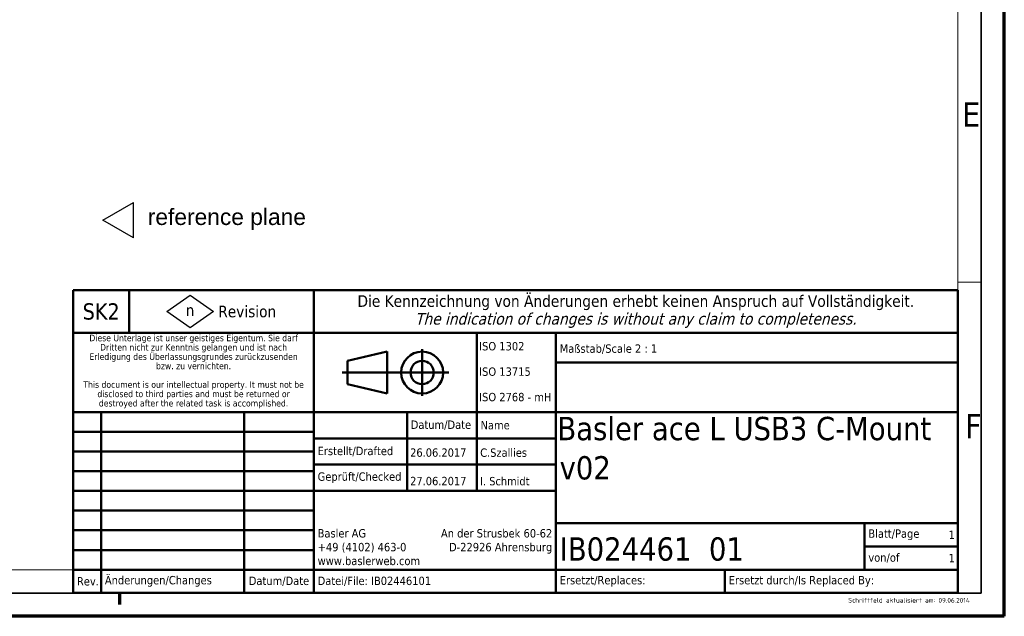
# Model space of a CAD drawing. Header units: millimetres. Extents: x 0 to 297, y 0 to 210.
# Tile 9 of 27: x 191 to 297, y 0 to 64. Entities that reach past the tile are written whole.
import ezdxf
from ezdxf.enums import TextEntityAlignment as Align

# ---------------------------------------------------------------- set-up
doc = ezdxf.new("R2010")
doc.units = ezdxf.units.MM
doc.header["$LTSCALE"] = 0.5
for name, color, linetype, lineweight in [('Rahmen (ISO)', 7, 'Continuous', 70), ('Skizziergeometrie (ISO)', 7, 'Continuous', 25), ('Symbol (ISO)', 7, 'Continuous', 25), ('Symbole(DIN) 2', 7, 'Continuous', 25), ('Titel (ISO)', 7, 'Continuous', 50)]:
    doc.layers.add(name, color=color, linetype=linetype, lineweight=lineweight)
doc.styles.add('Aktuell-DIN', font='arial.ttf')
doc.styles.add('Bezeichnungstext (ISO)', font='tahoma.ttf')
doc.styles.add('Notiztext (ISO)', font='tahoma.ttf')
doc.styles.add('Textstil22', font='arial.ttf')
doc.styles.add('Textstil31', font='tahoma.ttf')
doc.styles.add('Textstil32', font='tahoma.ttf')
doc.styles.add('Textstil37', font='tahoma.ttf')
doc.styles.add('Textstil48', font='tahoma.ttf')

# ---------------------------------------------------------------- blocks, each defined once
blk = doc.blocks.new('Schriftfelder Basler')
at = {"layer": 'Skizziergeometrie (ISO)'}
for p, q in [((30.25, 116.86), (35.25, 120.36)), ((35.25, 120.36), (40.25, 116.86)), ((35.25, 113.36), (30.25, 116.86)), ((40.25, 116.86), (35.25, 113.36))]:
    blk.add_line(p, q, dxfattribs=at)
at = {"layer": 'Titel (ISO)'}
for p, q in [((10.15, 121.46), (22.15, 121.46)), ((10.15, 112.26), (10.15, 121.46)), ((22.15, 121.46), (22.15, 112.26)), ((22.15, 121.46), (61.85, 121.46)), ((61.85, 121.46), (61.85, 112.26)), ((61.85, 121.46), (200.15, 121.46)), ((200.15, 121.46), (200.15, 112.26)), ((10.15, 95.28), (10.15, 112.26)), ((22.15, 112.26), (10.15, 112.26)), ((61.85, 112.26), (22.15, 112.26)), ((61.85, 112.26), (61.85, 95.28)), ((96.85, 112.26), (61.85, 112.26)), ((96.85, 112.26), (96.85, 95.28)), ((113.85, 112.26), (96.85, 112.26)), ((113.85, 112.26), (113.85, 105.96)), ((200.15, 112.26), (113.85, 112.26)), ((200.15, 112.26), (200.15, 105.96)), ((77.6, 108.27), (69.1, 106.27)), ((77.6, 99.27), (77.6, 108.27)), ((85.1, 108.77), (85.1, 98.77)), ((69.1, 106.27), (69.1, 101.27)), ((113.85, 105.96), (200.15, 105.96)), ((113.85, 105.96), (113.85, 95.28)), ((200.15, 105.96), (200.15, 95.28)), ((67.9, 103.77), (90.8, 103.77)), ((69.1, 101.27), (77.6, 99.27)), ((10.15, 95.28), (10.15, 91.05)), ((16.15, 95.28), (10.15, 95.28)), ((16.15, 95.28), (16.15, 56.44)), ((46.85, 95.28), (16.15, 95.28)), ((46.85, 95.28), (46.85, 56.44)), ((61.85, 95.28), (46.85, 95.28)), ((81.85, 95.28), (61.85, 95.28)), ((61.85, 95.28), (61.85, 89.64)), ((96.85, 95.28), (81.85, 95.28)), ((81.85, 95.28), (81.85, 78.36)), ((113.85, 95.28), (96.85, 95.28)), ((96.85, 95.28), (96.85, 78.36)), ((200.15, 95.28), (113.85, 95.28)), ((113.85, 95.28), (113.85, 78.36)), ((200.15, 95.28), (200.15, 71.44)), ((10.15, 91.05), (61.85, 91.05)), ((10.15, 91.05), (10.15, 86.82)), ((61.85, 89.64), (113.85, 89.64)), ((61.85, 89.64), (61.85, 84)), ((61.85, 86.82), (10.15, 86.82)), ((10.15, 86.82), (10.15, 82.59)), ((10.15, 82.59), (61.85, 82.59)), ((10.15, 82.59), (10.15, 78.36)), ((113.85, 84), (61.85, 84)), ((61.85, 84), (61.85, 78.36)), ((61.85, 78.36), (10.15, 78.36)), ((10.15, 78.36), (10.15, 74.13)), ((61.85, 78.36), (113.85, 78.36)), ((61.85, 78.36), (61.85, 61.44)), ((113.85, 78.36), (113.85, 71.44)), ((10.15, 74.13), (61.85, 74.13)), ((10.15, 74.13), (10.15, 69.9)), ((61.85, 69.9), (10.15, 69.9)), ((10.15, 69.9), (10.15, 65.67)), ((113.85, 71.44), (180.15, 71.44)), ((113.85, 71.44), (113.85, 61.44)), ((180.15, 71.44), (180.15, 66.44)), ((180.15, 71.44), (200.15, 71.44)), ((200.15, 71.44), (200.15, 61.44)), ((10.15, 65.67), (61.85, 65.67)), ((10.15, 65.67), (10.15, 61.44)), ((180.15, 66.44), (200.15, 66.44)), ((180.15, 66.44), (180.15, 61.44)), ((10.15, 61.44), (61.85, 61.44)), ((10.15, 56.44), (10.15, 61.44)), ((61.85, 61.44), (61.85, 56.44)), ((61.85, 61.44), (113.85, 61.44)), ((113.85, 61.44), (113.85, 56.44)), ((113.85, 61.44), (150.15, 61.44)), ((150.15, 61.44), (150.15, 56.44)), ((150.15, 61.44), (180.15, 61.44)), ((180.15, 61.44), (200.15, 61.44)), ((200.15, 61.44), (200.15, 56.44)), ((61.85, 56.44), (10.15, 56.44)), ((113.85, 56.44), (61.85, 56.44)), ((150.15, 56.44), (113.85, 56.44)), ((200.15, 56.44), (150.15, 56.44))]:
    blk.add_line(p, q, dxfattribs=at)
for radius in [4.5, 2.5]:
    blk.add_circle((85.1, 103.77), radius, dxfattribs=at)
at = {"layer": 'Symbol (ISO)', "color": 1, "true_color": 0xff0000, "insert": (35.25, 117.15), "char_height": 2.5, "attachment_point": 5, "style": 'Notiztext (ISO)'}
blk.add_mtext('\\fTahoma|b0|i0;\\H2.5000;n', dxfattribs=at)
at = {"layer": 'Symbol (ISO)', "color": 7, "insert": (53.75, 116.86), "char_height": 2.5, "attachment_point": 6, "style": 'Notiztext (ISO)'}
blk.add_mtext('\\fTahoma|b0|i0;\\H2.5000;Revision', dxfattribs=at)
at = {"layer": 'Titel (ISO)', "style": 'Notiztext (ISO)'}
for s, insert, char_height, width, attachment_point, line_spacing_factor in [('{\\H0.71429x;Die Kennzeichnung von Änderungen erhebt keinen Anspruch auf Vollständigkeit.\\P\\fTahoma|b0|i1|c0|p34;\\H1x;The indication of changes is without any claim to completeness.}', (131, 116.86), 3.5, 126.5326, 5, 0.914708), ('\\fTahoma|b0|i0;\\H1.4000;Diese Unterlage ist unser geistiges Eigentum. Sie darf Dritten nicht zur Kenntnis gelangen und ist nach Erledigung des Überlassungsgrundes zurückzusenden bzw. zu vernichten.\\P\\fTahoma|b0|i0;\\H1.4000; \\P\\fTahoma|b0|i0;\\H1.4000;This document is our intellectual property. It must not be disclosed to third parties and must be returned or destroyed after the related task is accomplished.', (36, 103.99), 1.4, 48.7164, 5, 0.857143), ('\\fTahoma|b0|i0;\\H1.8000;ISO 1302\\P\\fTahoma|b0|i0;\\H1.8000;ISO 13715\\P\\fTahoma|b0|i0;\\H1.8000;ISO 2768 - mH', (97.35, 103.95), 1.8, 63.9627, 4, 1.819866), ('\\fTahoma|b0|i0;\\H1.8000;Maßstab/Scale 2 : 1', (114.65, 108.8), 1.8, 34.3442, 4, 0.987884), ('\\fTahoma|b0|i0;\\H1.8000;Basler AG\\P\\fTahoma|b0|i0;\\H1.8000;+49 (4102) 463-0\\P\\fTahoma|b0|i0;\\H1.8000;www.baslerweb.com', (62.65, 70.16), 1.8, 23.0839, 1, 0.987884), ('\\fTahoma|b0|i0;\\H1.8000;An der Strusbek 60-62\\P\\fTahoma|b0|i0;\\H1.8000;D-22926 Ahrensburg', (113.05, 70.16), 1.8, 29.1755, 3, 0.987884), ('\\fTahoma|b0|i0;\\H5.0000;IB024461  01', (114.65, 65.84), 5, 64.6677, 4, 0.987884)]:
    blk.add_mtext(s, dxfattribs=dict(at, insert=insert, char_height=char_height, width=width, attachment_point=attachment_point, line_spacing_factor=line_spacing_factor))
for s, insert, char_height, attachment_point in [('\\fTahoma|b0|i0;SK2', (16.15, 116.86), 3.5, 5), ('\\fTahoma|b0|i0;\\H1.8000;Erstellt/Drafted', (62.65, 86.82), 1.8, 4), ('\\fTahoma|b0|i0;\\H1.8000;Geprüft/Checked', (62.65, 81.18), 1.8, 4), ('\\fTahoma|b0|i0;\\H1.8000;Blatt/Page', (180.95, 68.94), 1.8, 4), ('\\fTahoma|b0|i0;\\H1.8000;von/of', (180.95, 63.94), 1.8, 4), ('\\fTahoma|b0|i0;\\H1.8000;Rev.', (10.95, 58.94), 1.8, 4), ('\\fTahoma|b0|i0;\\H1.8000;Datei/File: IB02446101', (62.65, 58.94), 1.8, 4), ('\\fTahoma|b0|i0;\\H1.8000;Ersetzt/Replaces: ', (114.65, 58.94), 1.8, 4), ('\\fTahoma|b0|i0;\\H1.8000;Ersetzt durch/Is Replaced By: ', (150.95, 58.94), 1.8, 4)]:
    blk.add_mtext(s, dxfattribs=dict(at, insert=insert, char_height=char_height, attachment_point=attachment_point))
at = {"layer": 'Titel (ISO)', "char_height": 1.8, "style": 'Notiztext (ISO)'}
for s, insert, width, attachment_point in [('\\fTahoma|b0|i0;\\H1.8000;Datum/Date', (82.65, 92.46), 13.322, 4), ('\\fTahoma|b0|i0;\\H1.8000;Name', (97.65, 92.46), 13.0743, 4), ('\\fTahoma|b0|i0;\\H1.8000;Änderungen/Changes', (16.95, 58.94), 24.7362, 4), ('\\fTahoma|b0|i0;\\H1.8000;Datum/Date', (54.35, 58.94), 13.322, 5)]:
    blk.add_mtext(s, dxfattribs=dict(at, insert=insert, width=width, attachment_point=attachment_point))
at = {"layer": 'Titel (ISO)', "color": 9, "true_color": 0xc0c0c0, "insert": (176.6, 55.38), "char_height": 1, "attachment_point": 1, "style": 'Notiztext (ISO)'}
blk.add_mtext('\\fISOCPEUR|b0|i0;\\H1.0000;Schriftfeld aktualisiert am: 09.06.2014', dxfattribs=at)
at = {"layer": 'Titel (ISO)', "style": 'Textstil31'}
for tag, p in [('SPI_Halbzeug1', (114.65, 105.16)), ('SPI_Werkstoff', (159, 105.16)), ('SPI_Halbzeug2', (114.65, 98.57))]:
    blk.add_attdef(tag, text='', height=1.8, dxfattribs=at).set_placement(p, align=Align.TOP_LEFT)
at = {"layer": 'Titel (ISO)'}
for tag, height, style, p in [('8SPI_Revision', 1.79, 'Textstil32', (13.15, 93.16)), ('8SPI_Pruefdatum', 1.79, 'Textstil32', (54.34, 93.16)), ('7SPI_Revision', 1.79, 'Textstil32', (13.15, 88.93)), ('7SPI_Pruefdatum', 1.79, 'Textstil32', (54.34, 88.93)), ('6SPI_Revision', 1.79, 'Textstil32', (13.15, 84.7)), ('6SPI_Pruefdatum', 1.79, 'Textstil32', (54.34, 84.7)), ('5SPI_Revision', 1.79, 'Textstil32', (13.15, 80.47)), ('5SPI_Pruefdatum', 1.79, 'Textstil32', (54.34, 80.47)), ('4SPI_Revision', 1.79, 'Textstil32', (13.15, 76.24)), ('4SPI_Pruefdatum', 1.79, 'Textstil32', (54.35, 76.24)), ('3SPI_Revision', 1.79, 'Textstil32', (13.15, 72.01)), ('3SPI_Pruefdatum', 1.8, 'Textstil31', (54.34, 72.01)), ('2SPI_Revision', 1.79, 'Textstil32', (13.15, 67.78)), ('2SPI_Pruefdatum', 1.8, 'Textstil31', (54.35, 67.78)), ('1SPI_Revision', 1.8, 'Textstil31', (13.15, 63.55)), ('1SPI_Pruefdatum', 1.8, 'Textstil31', (54.35, 63.55))]:
    blk.add_attdef(tag, text='', height=height, dxfattribs=dict(at, style=style)).set_placement(p, align=Align.MIDDLE_CENTER)
at = {"layer": 'Titel (ISO)', "style": 'Textstil48'}
for tag, p in [('8SPI_Aenderung', (16.95, 93.16)), ('7SPI_Aenderung', (16.95, 88.93)), ('6SPI_Aenderung', (16.95, 84.7)), ('5SPI_Aenderung', (16.95, 80.47)), ('4SPI_Aenderung', (16.95, 76.24)), ('3SPI_Aenderung', (16.95, 72.01)), ('2SPI_Aenderung', (16.95, 67.78)), ('1SPI_Aenderung', (16.95, 63.55))]:
    blk.add_attdef(tag, text='', height=1.2, dxfattribs=at).set_placement(p, align=Align.MIDDLE_LEFT)
at = {"layer": 'Titel (ISO)'}
for tag, p, height, style in [('SPI_Zeichnungsname_001', (114.15, 89.25), 5, 'Textstil37'), ('SPI_Anlagedatum_001', (82.52, 85.7), 1.79, 'Textstil32'), ('SPI_Anleger_001', (97.57, 85.68), 1.79, 'Textstil32'), ('SPI_Zeichnungsname_002', (114.63, 80.82), 5, 'Textstil37'), ('SPI_Pruefdatum_001', (82.52, 79.58), 1.79, 'Textstil32'), ('SPI_Pruefer_001', (97.54, 79.56), 1.79, 'Textstil32'), ('Blattnummer_001', (198.2, 68.03), 1.8, 'Textstil31'), ('Anzahl_der_Blätter_001', (198.2, 63.03), 1.8, 'Textstil31')]:
    blk.add_attdef(tag, p, '', height=height, dxfattribs=dict(at, style=style))
at = {"layer": 'Titel (ISO)', "style": 'Notiztext (ISO)'}
blk.add_attdef('SPI_Unterbenennung', text='', height=3.5, dxfattribs=at).set_placement((114.65, 72.24), align=Align.BOTTOM_LEFT)
blk = doc.blocks.new('Kopie von Spezielle Angaben')
at = {"layer": 'Skizziergeometrie (ISO)'}
for p, q in [((0, 0), (6.58, 3.8)), ((6.58, -3.8), (6.58, 3.8)), ((6.58, -3.8), (0, 0))]:
    blk.add_line(p, q, dxfattribs=at)
at = {"layer": 'Symbole(DIN) 2', "color": 7, "style": 'Aktuell-DIN'}
blk.add_attdef('Angaben:_001', (9.68, -1.06), '', height=3.5, dxfattribs=at)
at = {"layer": 'Symbole(DIN) 2', "color": 7, "style": 'Textstil22'}
blk.add_attdef('Position:', text='', height=2.5, dxfattribs=at).set_placement((2.5, 0), align=Align.MIDDLE_LEFT)
blk = doc.blocks.new('Ränder Basler-A2')
at = {"layer": 'Rahmen (ISO)'}
for p, q in [((594, 0), (594, 420)), ((404, 2.5), (404, 5)), ((594, 0), (0, 0))]:
    blk.add_line(p, q, dxfattribs=at)
at = {"layer": 'Rahmen (ISO)', "color": 7, "linetype": 'Continuous', "lineweight": 35}
for p, q in [((589, 5), (589, 415)), ((5, 5), (589, 5))]:
    blk.add_line(p, q, dxfattribs=at)
at = {"layer": 'Rahmen (ISO)', "color": 7, "linetype": 'Continuous', "lineweight": 18}
for p, q in [((584, 5), (584, 410)), ((584, 71.72), (589, 71.72)), ((10, 10), (401, 10))]:
    blk.add_line(p, q, dxfattribs=at)
at = {"layer": 'Rahmen (ISO)', "char_height": 5.25, "attachment_point": 4, "style": 'Bezeichnungstext (ISO)'}
for s, insert in [('\\fTahoma|b0|i0;E', (584.93, 107.74)), ('\\fTahoma|b0|i0;F', (585.57, 40.83))]:
    blk.add_mtext(s, dxfattribs=dict(at, insert=insert))

msp = doc.modelspace()

# ---------------------------------------------------------------- block references
at = {"xscale": 0.5, "yscale": 0.5, "zscale": 0.5}
msp.add_blockref('Ränder Basler-A2', (0, 0), dxfattribs=at)
for name, p, values in [('Kopie von Spezielle Angaben', (200.168, 42.534), {'Angaben:_001': 'reference plane'}), ('Schriftfelder Basler', (191.924, -25.719), {'Blattnummer_001': '1', 'Anzahl_der_Blätter_001': '1', 'SPI_Zeichnungsname_001': 'Basler ace L USB3 C-Mount', 'SPI_Anlagedatum_001': '26.06.2017', 'SPI_Anleger_001': 'C.Szallies', 'SPI_Pruefdatum_001': '27.06.2017', 'SPI_Pruefer_001': 'I. Schmidt', 'SPI_Zeichnungsname_002': 'v02'})]:
    msp.add_blockref(name, p, dxfattribs=at).add_auto_attribs(values)

doc.saveas('drawing.dxf')
